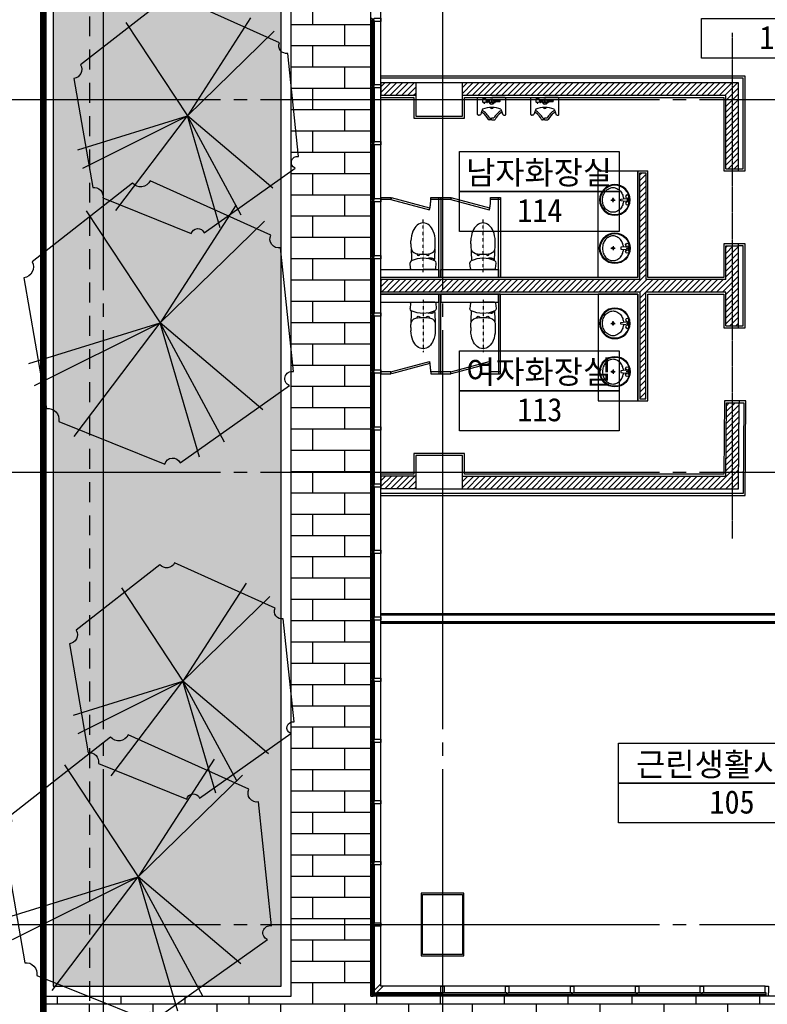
# Model space of a CAD drawing. Header units: millimetres. Extents: x 3445018 to 4174071, y -6064565 to -5122887.
# Tile 149 of 192: x 3772180 to 3783418, y -5242513 to -5227713. Entities that reach past the tile are written whole.
import ezdxf
from ezdxf.enums import TextEntityAlignment as Align

# ---------------------------------------------------------------- set-up
doc = ezdxf.new("R2010")
doc.units = ezdxf.units.MM
doc.header["$MEASUREMENT"] = 0
for name, pattern in [('ACAD_ISO05W100', [34, 24, -3, 0.5, -3, 0.5, -3]), ('CEN', [66, 60, -2, 2, -2]), ('DASHDOT', [22, 20, -1, 0, -1]), ('DASHDOT2', [0.5, 0.25, -0.125, 0, -0.125]), ('HID', [5, 3, -2])]:
    doc.linetypes.add(name, pattern=pattern)
doc.layers.get('0').update_dxf_attribs({"linetype": 'CONTINUOUS'})
for name, color, linetype in [('-TOIL', 251, 'CONTINUOUS'), ('0-F-BATH', 6, 'CONTINUOUS'), ('A-WIN', 4, 'CONTINUOUS'), ('AA-FFXM-SANI', 7, 'CONTINUOUS'), ('CEN', 13, 'CEN'), ('CEN-1', 13, 'CEN'), ('door', 4, 'CONTINUOUS'), ('DS-F-BATH FUR', 4, 'CONTINUOUS'), ('F-DOOR', 4, 'CONTINUOUS'), ('FIN', 6, 'CONTINUOUS'), ('HA1', 8, 'CONTINUOUS'), ('HI', 4, 'HID'), ('PR', 3, 'ACAD_ISO05W100'), ('RBO', 1, 'CONTINUOUS'), ('TE2', 2, 'CONTINUOUS'), ('WA1', 2, 'CONTINUOUS'), ('WA2', 3, 'CONTINUOUS'), ('WA3', 7, 'CONTINUOUS'), ('WIN1', 4, 'CONTINUOUS'), ('WIN2', 9, 'CONTINUOUS')]:
    doc.layers.add(name, color=color, linetype=linetype)
doc.styles.add('돋움체', font='txt')

# ---------------------------------------------------------------- blocks, each defined once
blk = doc.blocks.new('rewa')
at = {"layer": 'DS-F-BATH FUR', "color": 6}
for p, q in [((-17980, -13277), (-17987, -13361)), ((-17965, -13263), (-17791, -13263)), ((-17617, -13263), (-17791, -13263)), ((-17602, -13277), (-17595, -13361)), ((-17973, -13647), (-17973, -13693)), ((-17608, -13647), (-17608, -13693))]:
    blk.add_line(p, q, dxfattribs=at)
at = {"layer": 'DS-F-BATH FUR', "color": 1, "linetype": 'DASHDOT2', "ltscale": 0.2}
blk.add_line((-17791, -13224), (-17791, -14017), dxfattribs=at)
at = {"layer": 'DS-F-BATH FUR', "color": 6}
for centre, radius, start, end in [((-17965, -13278), 15, 90, 175.5438), ((-17617, -13278), 15, 4.4562, 90), ((-17955, -13364), 32, 175.5438, 244.3291), ((-13971, -13637), 4000, 176.5255, 179.0748), ((-17791, -13023), 410, 244.3291, 270), ((-17923, -13401), 30, 177.5999, 267.48), ((-17929, -13531), 100, 82.3542, 87.48), ((-17896, -13113), 319, 266.3723, 273.1106), ((-17880, -13402), 30, 273.1106, 303.816), ((-17791, -13023), 410, 270, 295.6709), ((-21611, -13637), 4000, 0.9252, 3.4745), ((-17627, -13364), 32, 295.6709, 4.4562), ((-17883, -13593), 90, 102.3712, 179.2062), ((-13973, -13647), 4000, 179.2062, 180), ((-17791, -14013), 520, 77.6288, 102.3712), ((-17861, -13498), 22.5, 5.9653, 189.5013), ((-17721, -13498), 22.5, 350.4987, 174.0347), ((-17699, -13593), 90, 0.7938, 77.6288), ((-21608, -13647), 4000, 0, 0.7938), ((-17593, -13693), 380, 180, 202.6364), ((-17988, -13693), 380, 337.3636, 0), ((-17713, -13743), 250, 202.6364, 228.143), ((-17868, -13743), 250, 311.857, 337.3636), ((-17791, -13829), 134, 228.143, 311.857)]:
    blk.add_arc(centre, radius, start, end, dxfattribs=at)
blk = doc.blocks.new('A$C297C6AD3')
at = {"layer": '-TOIL'}
for p, q in [((-31, 1), (31, 1)), ((0, 31), (0, -31)), ((195, 21), (118, 14)), ((118, 14), (118, -14)), ((200, 29), (200, 26)), ((228, 29), (228, -29)), ((118, -14), (195, -21)), ((200, -26), (200, -29))]:
    blk.add_line(p, q, dxfattribs=at)
blk.add_lwpolyline([(157, 18, 0.064435), (146, 72, 0.091719), (112, 132, 0.103599), (59, 172, 0.113912), (0, 186, 0.113912), (-59, 172, 0.103599), (-112, 132, 0.091719), (-146, 72, 0.084785), (-158, 0, 0.084785), (-146, -72, 0.091719), (-112, -132, 0.103599), (-59, -172, 0.113912), (0, -186, 0.113912), (59, -172, 0.103599), (112, -132, 0.091719), (146, -72, 0.064435), (157, -18, 0.084785)], format="xyb", dxfattribs=at)
for centre, radius in [((28, 0), 230), ((28, 0), 220), ((0, 0), 15), ((214, 50), 25), ((214, 0), 8), ((214, -50), 25)]:
    blk.add_circle(centre, radius, dxfattribs=at)
for centre, start, end in [((194, 26), 275.3909, 0), ((194, -26), 0, 84.6091)]:
    blk.add_arc(centre, 5, start, end, dxfattribs=at)
blk = doc.blocks.new('평면도$0$A$C5F25755C')
at = {"layer": '-TOIL'}
for p, q in [((0, 223), (0, 0)), ((281, 235), (12, 235)), ((194, 153), (255, 174)), ((255, 174), (282, 184)), ((295, 202), (295, 222)), ((40, 27), (40, 44)), ((42, 57), (42, 69)), ((42, 69), (77, 69)), ((42, 57), (77, 57)), ((77, 43), (42, 43)), ((53, 12), (47, 0)), ((47, 0), (73, 0)), ((47, 0), (53, -11)), ((54, 69), (51, 137)), ((66, 12), (53, 12)), ((64, 69), (67, 137)), ((73, 0), (66, 12)), ((66, -11), (73, 0)), ((77, 69), (77, 57)), ((79, 44), (79, 27)), ((94, 37), (79, 37)), ((343, 34), (343, 0)), ((374, 0), (374, 42)), ((0, -223), (0, 0)), ((13, -101), (0, -88)), ((13, -147), (0, -159)), ((13, -106), (13, -101)), ((13, -141), (13, -106)), ((13, -141), (13, -147)), ((27, -106), (27, -141)), ((27, -140), (27, -106)), ((27, -106), (31, -106)), ((42, -146), (27, -140)), ((40, -50), (40, -26)), ((42, -50), (40, -50)), ((42, -71), (42, -50)), ((77, -50), (42, -50)), ((42, -71), (77, -71)), ((42, -95), (42, -85)), ((77, -85), (42, -85)), ((78, -146), (42, -146)), ((53, -11), (66, -11)), ((77, -50), (79, -50)), ((77, -50), (77, -71)), ((77, -85), (77, -104)), ((78, -146), (78, -105)), ((78, -105), (83, -110)), ((83, -139), (78, -146)), ((79, -50), (79, -26)), ((79, -37), (94, -37)), ((83, -110), (83, -139)), ((93, -117), (83, -117)), ((83, -132), (93, -132)), ((93, -132), (93, -117)), ((194, -153), (255, -174)), ((343, -34), (343, 0)), ((374, 0), (374, -42)), ((281, -235), (12, -235)), ((255, -174), (282, -184)), ((295, -202), (295, -222))]:
    blk.add_line(p, q, dxfattribs=at)
blk.add_circle((60, 0), 33, dxfattribs=at)
for centre, radius, start, end in [((12, 223), 12, 90, 180), ((281, 165), 27.9, 159.9216, 205.6297), ((282, 222), 13, 0, 94.2422), ((276, 202), 19.3, 289.1079, 359.2168), ((42, 50), 7, 90, 270), ((36, 40), 16.6, 76.0432, 82.5006), ((36, 61), 16.6, 277.4994, 283.9568), ((37, 45), 11.2, 59.0362, 76.0432), ((37, 56), 11.2, 283.9568, 300.9638), ((39, 48), 7.36, 34.6195, 59.0362), ((39, 52), 7.36, 300.9638, 325.3805), ((42, 50), 3.72, 0, 34.6195), ((42, 50), 3.72, 325.3805, 0), ((53, 50), 3.72, 145.3805, 180), ((53, 50), 3.72, 180, 214.6195), ((56, 48), 7.36, 120.9638, 145.3805), ((56, 52), 7.36, 214.6195, 239.0362), ((62, 121), 19.7, 98.0272, 123.0849), ((58, 45), 11.2, 103.9568, 120.9638), ((58, 56), 11.2, 239.0362, 256.0432), ((59, 40), 16.6, 90, 103.9568), ((59, 61), 16.6, 256.0432, 270), ((56, 121), 19.7, 56.9151, 81.9728), ((59, 40), 16.6, 76.0432, 90), ((59, 61), 16.6, 270, 283.9568), ((60, 45), 11.2, 59.0362, 76.0432), ((60, 56), 11.2, 283.9568, 300.9638), ((62, 48), 7.36, 34.6195, 59.0362), ((62, 52), 7.36, 300.9638, 325.3805), ((65, 50), 3.72, 0, 34.6195), ((65, 50), 3.72, 325.3805, 0), ((76, 50), 3.72, 145.3805, 180), ((76, 50), 3.72, 180, 214.6195), ((79, 48), 7.36, 120.9638, 145.3805), ((79, 52), 7.36, 214.6195, 239.0362), ((81, 45), 11.2, 103.9568, 120.9638), ((81, 56), 11.2, 239.0362, 256.0432), ((77, 50), 7, 270, 90), ((82, 40), 16.6, 94.5225, 103.9568), ((82, 61), 16.6, 256.0432, 265.4775), ((65, 0), 47, 308.0888, 51.9112), ((518, 12), 353, 156.3901, 181.8729), ((149, 0), 22, 314.1864, 45.8136), ((518, -12), 353, 178.1271, 203.6099), ((149, 0), 32, 299.3495, 60.6505), ((519, 335), 349, 209.8739, 239.6798), ((482, 301), 270, 213.2087, 245.0015), ((355, 42), 19.1, 0, 47.2682), ((20, -106), 7, 0, 180), ((20, -141), 7, 180, 0), ((31, -95), 11, 270, 0), ((42, -78), 7, 90, 270), ((36, -88), 16.6, 76.0432, 82.5006), ((36, -67), 16.6, 277.4994, 283.9568), ((37, -83), 11.2, 59.0362, 76.0432), ((37, -72), 11.2, 283.9568, 300.9638), ((39, -80), 7.36, 34.6195, 59.0362), ((39, -76), 7.36, 300.9638, 325.3805), ((42, -78), 3.72, 0, 34.6195), ((42, -78), 3.72, 325.3805, 0), ((53, -78), 3.72, 145.3805, 180), ((53, -78), 3.72, 180, 214.6195), ((56, -80), 7.36, 120.9638, 145.3805), ((56, -76), 7.36, 214.6195, 239.0362), ((58, -83), 11.2, 103.9568, 120.9638), ((58, -72), 11.2, 239.0362, 256.0432), ((59, -88), 16.6, 90, 103.9568), ((59, -67), 16.6, 256.0432, 270), ((59, -88), 16.6, 76.0432, 90), ((59, -67), 16.6, 270, 283.9568), ((60, -83), 11.2, 59.0362, 76.0432), ((60, -72), 11.2, 283.9568, 300.9638), ((62, -80), 7.36, 34.6195, 59.0362), ((62, -76), 7.36, 300.9638, 325.3805), ((65, -78), 3.72, 0, 34.6195), ((65, -78), 3.72, 325.3805, 0), ((76, -78), 3.72, 145.3805, 180), ((76, -78), 3.72, 180, 214.6195), ((79, -80), 7.36, 120.9638, 145.3805), ((79, -76), 7.36, 214.6195, 239.0362), ((81, -83), 11.2, 103.9568, 120.9638), ((81, -72), 11.2, 239.0362, 256.0432), ((77, -78), 7, 270, 90), ((82, -88), 16.6, 94.5225, 103.9568), ((82, -67), 16.6, 256.0432, 265.4775), ((519, -335), 349, 120.3215, 150.2591), ((281, -165), 27.9, 154.3703, 200.0784), ((482, -301), 270, 114.9985, 146.7913), ((355, -42), 19.1, 312.7318, 0), ((12, -223), 12, 180, 270), ((282, -222), 13, 265.7578, 0), ((276, -202), 19.3, 0.7832, 70.8921)]:
    blk.add_arc(centre, radius, start, end, dxfattribs=at)
blk = doc.blocks.new('CW-1')
at = {"layer": 'door'}
for points in [[(704860, -1026992), (704879, -1026992), (704879, -1026980), (704829, -1026980), (704829, -1026992), (704848, -1026992)], [(704848, -1027028), (704829, -1027028), (704829, -1027130), (704879, -1027130), (704879, -1027028), (704860, -1027028)], [(704848, -1026992), (704848, -1027028)], [(704860, -1026992), (704860, -1027028)]]:
    blk.add_lwpolyline(points, dxfattribs=at)
blk = doc.blocks.new('CW-2')
at = {"layer": 'WIN1'}
blk.add_lwpolyline([(705467, -982124), (705441, -982124), (705477, -982160), (705503, -982160), (705605, -982262), (705570, -982262), (705570, -982297), (705468, -982195), (705468, -982168), (705432, -982132), (705432, -982159), (705420, -982147), (705420, -982112), (705455, -982112), (705467, -982124)], dxfattribs=at)
blk = doc.blocks.new('CW-3')
at = {"layer": 'door'}
for points in [[(723064, -1003919), (723045, -1003919), (723045, -1003817), (723095, -1003817), (723095, -1003919), (723095, -1003919)], [(723095, -1003955), (723095, -1003955), (723095, -1003967), (723045, -1003967), (723045, -1003955), (723064, -1003955)], [(723064, -1003955), (723064, -1003919)], [(723095, -1003955), (723095, -1003919)]]:
    blk.add_lwpolyline(points, dxfattribs=at)
blk = doc.blocks.new('청단풍_2')
at = {"color": 244}
for p in [(-0.2569, 0.39), (0.2642, 0.4102), (0.3628, 0.3538), (-0.4569, -0.1413), (-0.4372, -0.2178), (-0.2992, -0.3949), (0.1374, -0.4673), (0.2247, -0.415), (0.3571, -0.3023)]:
    blk.add_line(p, (0, 0), dxfattribs=at)
blk.add_lwpolyline([(0.4191, 0.2612, -0.619265), (0.3853, 0.3055), (-0.0344, 0.4947, -0.546637), (-0.0964, 0.4866), (-0.4457, 0.2129, -0.535549), (-0.4738, 0.1566), (-0.395, -0.2983, -0.500177), (-0.3527, -0.3426), (0.0163, -0.4915, -0.719746), (0.0698, -0.4875), (0.4501, -0.2178, -0.913641), (0.4642, -0.1695)], format="xyb", close=True)

msp = doc.modelspace()

# ---------------------------------------------------------------- hatches: boundary and pattern name
at = {"layer": 'HA1', "ltscale": 1000}
h = msp.add_hatch(dxfattribs=at)
h.set_pattern_fill('AR-BRSTD', color=256, scale=120)
h.set_pattern_definition([(0, (2862666.85, -4093561.58), (0, 320.04), []), (90, (2862666.85, -4093561.6), (-480, 320.04), [320.04, -320.04])])
h.paths.add_polyline_path([(3778334.29, -5217262.953), (3772534.29, -5217262.953), (3772534.29, -5221037.953), (3776259.29, -5221037.953), (3776259.29, -5242387.953), (3772534.29, -5242387.953), (3772534.29, -5247162.953), (3815734.29, -5247162.953), (3815734.29, -5217262.953), (3802234.29, -5217262.953)])
h.paths.add_polyline_path([(3810809.29, -5221037.953), (3810809.29, -5242387.953), (3792209.289, -5242387.953), (3790718.744, -5242387.953), (3789234.29, -5242387.953), (3777459.29, -5242387.953), (3777459.29, -5221037.953)], flags=16)
h.paths.add_polyline_path([(3786634.29, -5221662.953), (3786634.29, -5222562.953), (3786034.29, -5222562.953), (3786034.29, -5221662.953)], flags=0)
h.paths.add_polyline_path([(3793834.29, -5221662.953), (3794434.29, -5221662.953), (3794434.29, -5222562.953), (3793934.29, -5222562.953), (3793934.29, -5226662.953), (3794434.29, -5226662.953), (3794434.29, -5226762.953), (3793834.29, -5226762.953), (3793834.29, -5222562.953)], flags=0)
h.paths.add_polyline_path([(3778834.29, -5221662.953), (3778834.29, -5222562.953), (3778234.29, -5222562.953), (3778234.29, -5221662.953)], flags=0)
h.paths.add_polyline_path([(3785084.29, -5228562.953), (3789334.29, -5228562.953), (3789334.29, -5229562.953), (3789234.29, -5229562.953), (3789134.29, -5229562.953), (3789134.29, -5230862.953), (3789234.29, -5230862.953), (3789334.29, -5230862.953), (3789334.29, -5232562.953), (3789234.29, -5232562.953), (3789134.29, -5232562.953), (3789134.29, -5233862.953), (3789234.29, -5233862.953), (3789334.29, -5233862.953), (3789334.29, -5234862.953), (3785084.29, -5234862.953)], flags=0)
h.paths.add_polyline_path([(3789304.29, -5228592.953), (3789304.29, -5229532.953), (3789234.29, -5229532.953), (3789234.29, -5228662.953), (3786534.29, -5228662.953), (3786534.29, -5234762.953), (3789234.29, -5234762.953), (3789234.29, -5233892.953), (3789304.29, -5233892.953), (3789304.29, -5234832.953), (3784864.29, -5234832.953), (3784864.29, -5231942.953), (3784934.29, -5231942.953), (3784934.29, -5234762.953), (3786534.29, -5234762.953), (3786534.29, -5228662.953), (3784934.29, -5228662.953), (3784934.29, -5231132.953), (3784864.29, -5231132.953), (3784864.29, -5228592.953)], flags=0)
h.paths.add_polyline_path([(3782889.29, -5228562.953), (3782934.29, -5228562.953), (3783084.29, -5228562.953), (3783084.29, -5229982.953), (3782984.29, -5229982.953), (3782889.29, -5229982.953), (3782889.29, -5231082.953), (3782984.29, -5231082.953), (3783084.29, -5231082.953), (3783084.29, -5232342.953), (3782984.29, -5232342.953), (3782889.29, -5232342.953), (3782889.29, -5233442.953), (3782993.332, -5233442.953), (3783093.332, -5233442.953), (3783084.29, -5234862.953), (3782889.29, -5234862.953), (3782889.29, -5234762.953), (3778834.29, -5234762.953), (3778134.29, -5234762.953), (3778134.29, -5234262.953), (3778834.29, -5234262.953), (3778834.29, -5234572.953), (3782794.29, -5234572.953), (3782803.332, -5233472.953), (3782889.29, -5233472.953), (3782889.29, -5232342.953), (3782764.29, -5232342.953), (3782764.29, -5231837.953), (3781624.29, -5231837.953), (3781624.29, -5233442.953), (3781474.29, -5233442.953), (3780874.29, -5233442.953), (3780874.29, -5231837.953), (3779409.29, -5231837.953), (3779409.29, -5233037.953), (3779379.29, -5233037.953), (3779259.29, -5233037.953), (3779259.29, -5233007.953, 0.052994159), (3779245.885, -5232881.833), (3778667.054, -5233036.931), (3778659.29, -5233007.953), (3778659.29, -5233037.953), (3778509.29, -5233037.953), (3778359.29, -5233037.953), (3778359.29, -5233007.953, 0.052994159), (3778345.885, -5232881.833), (3777767.054, -5233036.931), (3777759.29, -5233007.953), (3778338.845, -5232852.661), (3778346.61, -5232881.639), (3778345.885, -5232881.833, -0.052994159), (3778359.29, -5233007.953), (3778479.29, -5233007.953), (3778479.29, -5231837.953), (3781474.29, -5231837.953), (3781474.29, -5233442.953), (3781624.29, -5233442.953), (3781624.29, -5231837.953), (3782764.29, -5231837.953), (3782764.29, -5232342.953), (3782889.29, -5232342.953), (3782889.29, -5231082.953), (3782764.29, -5231082.953), (3782764.29, -5231587.953), (3781624.29, -5231587.953), (3781624.29, -5229982.953), (3781474.29, -5229982.953), (3781474.29, -5231587.953), (3778479.29, -5231587.953), (3778479.29, -5231467.953), (3778479.29, -5230417.953), (3778359.29, -5230417.953, -0.052994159), (3778345.885, -5230544.072), (3778346.61, -5230544.266), (3778338.845, -5230573.244), (3777759.29, -5230417.953), (3777609.29, -5230417.953), (3777609.29, -5230387.953), (3777759.29, -5230387.953), (3777759.29, -5230417.953), (3777767.054, -5230388.975), (3778345.885, -5230544.072, 0.052994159), (3778359.29, -5230417.953), (3778359.29, -5230387.953), (3778509.29, -5230387.953), (3778659.29, -5230387.953), (3778659.29, -5230417.953), (3778667.054, -5230388.975), (3779245.885, -5230544.072, 0.052994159), (3779259.29, -5230417.953), (3779259.29, -5230387.953), (3779409.29, -5230387.953), (3779409.29, -5230417.953), (3779409.29, -5231587.953), (3780874.29, -5231587.953), (3780874.29, -5229982.953), (3781474.29, -5229982.953), (3781624.29, -5229982.953), (3781624.29, -5231587.953), (3782764.29, -5231587.953), (3782764.29, -5231082.953), (3782889.29, -5231082.953), (3782889.29, -5229952.953), (3782794.29, -5229952.953), (3782794.29, -5228852.953), (3778834.29, -5228852.953), (3778834.29, -5229162.953), (3778134.29, -5229162.953), (3778134.29, -5228662.953), (3778834.29, -5228662.953), (3782889.29, -5228662.953)], flags=0)
h.paths.add_polyline_path([(3792384.29, -5228562.953), (3795384.29, -5228562.953), (3795384.29, -5231162.953), (3798884.29, -5231162.953), (3798884.29, -5231062.953), (3799334.542, -5231062.953), (3799334.542, -5231162.953), (3795384.29, -5231162.953), (3795384.29, -5234862.953), (3792384.29, -5234862.953)], flags=0)
h.paths.add_polyline_path([(3795854.29, -5228592.953), (3795854.29, -5228662.953), (3792584.29, -5228662.953), (3792584.29, -5234762.953), (3795954.29, -5234762.953), (3795954.29, -5234832.953), (3792414.29, -5234832.953), (3792414.29, -5228592.953)], flags=0)
h.paths.add_polyline_path([(3782984.29, -5231112.953), (3783054.29, -5231112.953), (3783054.29, -5232312.953), (3782984.29, -5232312.953)], flags=0)
h.paths.add_polyline_path([(3789234.29, -5230892.953), (3789304.29, -5230892.953), (3789304.29, -5232532.953), (3789234.29, -5232532.953)], flags=0)
h.paths.add_polyline_path([(3779379.29, -5231467.953), (3779379.29, -5231587.953), (3778509.29, -5231587.953), (3778509.29, -5231467.953)], flags=0)
h.paths.add_polyline_path([(3796914.29, -5228592.953), (3799554.29, -5228592.953), (3799554.29, -5228662.953), (3796914.29, -5228662.953)], flags=0)
h.paths.add_polyline_path([(3801634.29, -5221662.953), (3802234.29, -5221662.953), (3802234.29, -5222562.953), (3801634.29, -5222562.953)], flags=0)
h.paths.add_polyline_path([(3800614.29, -5228592.953), (3802154.29, -5228592.953), (3802154.29, -5228662.953), (3801584.29, -5228662.953), (3801584.29, -5234762.953), (3803184.29, -5234762.953), (3803184.29, -5228662.953), (3802964.29, -5228662.953), (3802964.29, -5228592.953), (3803404.29, -5228592.953), (3803404.29, -5234832.953), (3796764.29, -5234832.953), (3796764.29, -5234762.953), (3801584.29, -5234762.953), (3801584.29, -5228662.953), (3800614.29, -5228662.953)], flags=0)
h.paths.add_polyline_path([(3793834.29, -5236662.953), (3794434.29, -5236662.953), (3794434.29, -5236762.953), (3793934.29, -5236762.953), (3793934.29, -5240862.953), (3794434.29, -5240862.953), (3794434.29, -5241762.953), (3793834.29, -5241762.953), (3793834.29, -5240862.953)], flags=0)
h.paths.add_polyline_path([(3786634.29, -5240862.953), (3786634.29, -5241762.953), (3786034.29, -5241762.953), (3786034.29, -5240862.953)], flags=0)
h.paths.add_polyline_path([(3778834.29, -5240862.953), (3778834.29, -5241762.953), (3778234.29, -5241762.953), (3778234.29, -5240862.953)], flags=0)
h.paths.add_polyline_path([(3809434.29, -5221662.953), (3810034.29, -5221662.953), (3810034.29, -5222562.953), (3809434.29, -5222562.953)], flags=0)
h.paths.add_polyline_path([(3809434.29, -5228662.953), (3810134.29, -5228662.953), (3810134.29, -5229162.953), (3809434.29, -5229162.953)], flags=0)
h.paths.add_polyline_path([(3801634.29, -5240862.953), (3802234.29, -5240862.953), (3802234.29, -5241762.953), (3801634.29, -5241762.953)], flags=0)
h.paths.add_polyline_path([(3809434.29, -5234262.953), (3810134.29, -5234262.953), (3810134.29, -5234762.953), (3809434.29, -5234762.953)], flags=0)
h.paths.add_polyline_path([(3809434.29, -5240862.953), (3810034.29, -5240862.953), (3810034.29, -5241762.953), (3809434.29, -5241762.953)], flags=0)
at = {"layer": 'HA1'}
h = msp.add_hatch(dxfattribs=at)
h.set_pattern_fill('AR-SAND', color=256, scale=150)
h.set_pattern_definition([(37.5, (2862666.85, -4093561.58), (-9.449004, 289.023565), [0, -228, 0, -255, 0, -243.75]), (7.5, (2862666.85, -4093561.58), (265.46651, 423.32191), [0, -123, 0, -205.5, 0, -78.75]), (327.5, (2862482.35, -4093561.58), (467.12128, 0.84886), [0, -75, 0, -270, 0, -352.5]), (317.5, (2862482.35, -4093561.58), (450.91899, 131.65133), [0, -37.5, 0, -177, 0, -202.5])])
h.paths.add_polyline_path([(3772684.29, -5242237.953), (3776109.29, -5242237.953), (3776109.29, -5221187.953), (3772684.29, -5221187.953)])
at = {"layer": 'HA1', "ltscale": 200}
h = msp.add_hatch(dxfattribs=at)
h.set_pattern_fill('ANSI31', color=256, scale=500)
h.paths.add_polyline_path([(3782984.29, -5231112.953), (3782794.29, -5231112.953), (3782794.29, -5231617.953), (3781594.29, -5231617.953), (3781594.29, -5230012.953), (3781504.29, -5230012.953), (3781504.29, -5231617.953), (3777609.29, -5231617.953), (3777609.29, -5231807.953), (3781504.29, -5231807.953), (3781504.29, -5233412.953), (3781594.29, -5233412.953), (3781594.29, -5231807.953), (3782794.29, -5231807.953), (3782794.29, -5232312.953), (3782984.29, -5232312.953)])
h.paths.add_polyline_path([(3778134.29, -5228662.953), (3777609.29, -5228662.953), (3777609.29, -5228852.953), (3778134.29, -5228852.953)])
h.paths.add_polyline_path([(3782984.29, -5228662.953), (3782934.29, -5228662.953), (3778834.29, -5228662.953), (3778834.29, -5228852.953), (3782794.29, -5228852.953), (3782794.29, -5229952.953), (3782984.29, -5229952.953)])
h.paths.add_polyline_path([(3778134.29, -5234572.953), (3777609.29, -5234572.953), (3777609.29, -5234762.953), (3778134.29, -5234762.953)])
h.paths.add_polyline_path([(3782993.332, -5233472.953), (3782803.332, -5233472.953), (3782794.29, -5234572.953), (3778834.29, -5234572.953), (3778834.29, -5234762.953), (3782984.29, -5234762.953)])

# ---------------------------------------------------------------- linework, layer by layer
at = {"layer": '-TOIL'}
for points in [[(3780874.29, -5231587.953), (3780874.29, -5229982.953), (3781474.29, -5229982.953), (3781474.29, -5231587.953)], [(3780874.29, -5231837.953), (3780874.29, -5233442.953), (3781474.29, -5233442.953), (3781474.29, -5231837.953)]]:
    msp.add_lwpolyline(points, close=True, dxfattribs=at)
at = {"layer": '0-F-BATH'}
for points in [[(3777609.29, -5231467.953), (3778479.29, -5231467.953), (3778479.29, -5231587.953), (3777609.29, -5231587.953)], [(3777609.29, -5231957.953), (3778479.29, -5231957.953), (3778479.29, -5231837.953), (3777609.29, -5231837.953)]]:
    msp.add_lwpolyline(points, dxfattribs=at)
for points in [[(3779379.29, -5231467.953), (3779379.29, -5231587.953), (3778509.29, -5231587.953), (3778509.29, -5231467.953)], [(3779379.29, -5231957.953), (3779379.29, -5231837.953), (3778509.29, -5231837.953), (3778509.29, -5231957.953)]]:
    msp.add_lwpolyline(points, close=True, dxfattribs=at)
at = {"layer": 'A-WIN'}
for points in [[(3777609.29, -5230387.953), (3777759.29, -5230387.953), (3777759.29, -5230417.953), (3777609.29, -5230417.953)], [(3778346.61, -5230544.266), (3777767.054, -5230388.975), (3777759.29, -5230417.953), (3778338.845, -5230573.244)], [(3778359.29, -5230387.953), (3778509.29, -5230387.953), (3778509.29, -5230417.953), (3778359.29, -5230417.953)], [(3778479.29, -5231587.953), (3778479.29, -5230387.953), (3778509.29, -5230387.953), (3778509.29, -5231587.953)], [(3778509.29, -5230387.953), (3778659.29, -5230387.953), (3778659.29, -5230417.953), (3778509.29, -5230417.953)], [(3779246.61, -5230544.266), (3778667.054, -5230388.975), (3778659.29, -5230417.953), (3779238.845, -5230573.244)], [(3779259.29, -5230387.953), (3779409.29, -5230387.953), (3779409.29, -5230417.953), (3779259.29, -5230417.953)], [(3779379.29, -5231587.953), (3779379.29, -5230387.953), (3779409.29, -5230387.953), (3779409.29, -5231587.953)], [(3778479.29, -5231837.953), (3778479.29, -5233037.953), (3778509.29, -5233037.953), (3778509.29, -5231837.953)], [(3779379.29, -5231837.953), (3779379.29, -5233037.953), (3779409.29, -5233037.953), (3779409.29, -5231837.953)], [(3778346.61, -5232881.639), (3777767.054, -5233036.931), (3777759.29, -5233007.953), (3778338.845, -5232852.661)], [(3779246.61, -5232881.639), (3778667.054, -5233036.931), (3778659.29, -5233007.953), (3779238.845, -5232852.661)], [(3778359.29, -5233037.953), (3778509.29, -5233037.953), (3778509.29, -5233007.953), (3778359.29, -5233007.953)], [(3778509.29, -5233037.953), (3778659.29, -5233037.953), (3778659.29, -5233007.953), (3778509.29, -5233007.953)], [(3779259.29, -5233037.953), (3779409.29, -5233037.953), (3779409.29, -5233007.953), (3779259.29, -5233007.953)]]:
    msp.add_lwpolyline(points, close=True, dxfattribs=at)
msp.add_lwpolyline([(3777609.29, -5233037.953), (3777759.29, -5233037.953), (3777759.29, -5233007.953), (3777609.29, -5233007.953)], dxfattribs=at)
at = {"layer": 'CEN', "ltscale": 100}
for p, q in [((3773434.29, -5205977.477), (3773434.29, -5250325.917)), ((3778534.29, -5205977.477), (3778534.29, -5250325.917)), ((3769198.874, -5228912.953), (3820057.54, -5228912.953)), ((3769198.874, -5234512.953), (3820057.54, -5234512.953)), ((3769198.874, -5241312.953), (3820057.54, -5241312.953))]:
    msp.add_line(p, q, dxfattribs=at)
at = {"layer": 'CEN-1'}
msp.add_line((3782889.29, -5227912.953), (3782889.29, -5235512.953), dxfattribs=at)
at = {"layer": 'F-DOOR', "color": 1, "linetype": 'DASHDOT'}
for centre, start, end in [((3777759.29, -5230417.953), 345, 0), ((3778659.29, -5230417.953), 345, 0), ((3777759.29, -5233007.953), 0, 15), ((3778659.29, -5233007.953), 0, 15)]:
    msp.add_arc(centre, 600, start, end, dxfattribs=at)
at = {"layer": 'FIN'}
for p, q in [((3777609.29, -5228882.953), (3778104.29, -5228882.953)), ((3778104.29, -5228882.953), (3778104.29, -5229192.953)), ((3778864.29, -5229192.953), (3778864.29, -5228882.953)), ((3778864.29, -5228882.953), (3782764.29, -5228882.953)), ((3782764.29, -5228882.953), (3782764.29, -5229982.953)), ((3778104.29, -5229192.953), (3778864.29, -5229192.953)), ((3781474.29, -5231587.953), (3781474.29, -5229982.953)), ((3781474.29, -5229982.953), (3781624.29, -5229982.953)), ((3782764.29, -5229982.953), (3782984.29, -5229982.953)), ((3781474.29, -5233442.953), (3781624.29, -5233442.953)), ((3782773.332, -5233442.953), (3782764.29, -5234542.953)), ((3782993.332, -5233442.953), (3782773.332, -5233442.953)), ((3778864.29, -5234232.953), (3778104.29, -5234232.953)), ((3778104.29, -5234232.953), (3778104.29, -5234542.953)), ((3778864.29, -5234542.953), (3778864.29, -5234232.953)), ((3778104.29, -5234542.953), (3777609.29, -5234542.953)), ((3782764.29, -5234542.953), (3778864.29, -5234542.953))]:
    msp.add_line(p, q, dxfattribs=at)
for points in [[(3782984.29, -5229982.953), (3783084.29, -5229982.953), (3783084.29, -5228562.953), (3782934.29, -5228562.953), (3777609.29, -5228562.953)], [(3782984.29, -5231082.953), (3782764.29, -5231082.953), (3782764.29, -5231587.953), (3781624.29, -5231587.953), (3781624.29, -5229982.953)], [(3782984.29, -5232342.953), (3783084.29, -5232342.953), (3783084.29, -5231082.953), (3782984.29, -5231082.953)], [(3781474.29, -5231587.953), (3777609.29, -5231587.953)], [(3777609.29, -5231837.953), (3781474.29, -5231837.953), (3781474.29, -5233442.953)], [(3781624.29, -5233442.953), (3781624.29, -5231837.953), (3782764.29, -5231837.953), (3782764.29, -5232342.953), (3782984.29, -5232342.953)], [(3777609.29, -5234862.953), (3783084.29, -5234862.953), (3783093.332, -5233442.953), (3782993.332, -5233442.953)], [(3777609.29, -5236638.953), (3786454.29, -5236638.953), (3786454.29, -5236786.953), (3777609.29, -5236786.953)], [(3777609.29, -5236650.953), (3786454.29, -5236650.953)], [(3786454.29, -5236774.953), (3777609.29, -5236774.953)]]:
    msp.add_lwpolyline(points, dxfattribs=at)
at = {"layer": 'FIN', "color": 5}
for points in [[(3782984.29, -5229982.953), (3782984.29, -5229952.953), (3783054.29, -5229952.953), (3783054.29, -5228592.953), (3782934.29, -5228592.953), (3777609.29, -5228592.953)], [(3782984.29, -5232342.953), (3782984.29, -5232312.953), (3783054.29, -5232312.953), (3783054.29, -5231112.953), (3782984.29, -5231112.953), (3782984.29, -5231082.953)], [(3782993.332, -5233442.953), (3782993.332, -5233472.953), (3783063.332, -5233472.953), (3783054.29, -5234832.953), (3777609.29, -5234832.953)]]:
    msp.add_lwpolyline(points, dxfattribs=at)
at = {"layer": 'FIN'}
msp.add_lwpolyline([(3778214.289, -5241782.94), (3778854.289, -5241782.94), (3778854.289, -5240842.94), (3778214.289, -5240842.94)], close=True, dxfattribs=at)
at = {"layer": 'HA1'}
msp.add_lwpolyline([(3772534.29, -5242387.953), (3776259.29, -5242387.953), (3776259.29, -5221037.953), (3772534.29, -5221037.953), (3772534.29, -5242387.953)], dxfattribs=at)
at = {"layer": 'HA1', "ltscale": 1000}
msp.add_lwpolyline([(3790718.744, -5242387.953), (3789234.29, -5242387.953), (3777459.29, -5242387.953), (3777459.29, -5221037.953), (3810809.29, -5221037.953), (3810809.29, -5221037.953), (3810809.29, -5242387.953), (3792209.289, -5242387.953), (3790718.744, -5242387.953)], dxfattribs=at)
at = {"layer": 'HA1'}
msp.add_lwpolyline([(3772684.29, -5242237.953), (3776109.29, -5242237.953), (3776109.29, -5221187.953), (3772684.29, -5221187.953)], close=True, dxfattribs=at)
at = {"layer": 'HI', "ltscale": 100}
msp.add_lwpolyline([(3802234.29, -5216962.953), (3815034.29, -5216962.953), (3815034.29, -5246462.953), (3773234.29, -5246462.953), (3773234.29, -5216962.953), (3802234.29, -5216962.953)], dxfattribs=at)
at = {"layer": 'PR', "ltscale": 100, "const_width": 100}
msp.add_lwpolyline([(3772534.29, -5209862.953), (3815734.29, -5209862.953), (3815734.29, -5247162.953), (3772534.29, -5247162.953)], close=True, dxfattribs=at)
at = {"layer": 'RBO'}
for points in [[(3782430.928, -5228293.694), (3782430.928, -5227693.694), (3784830.928, -5227693.694), (3784830.928, -5228293.694)], [(3778792.09, -5230294.165), (3778792.09, -5229694.165), (3781192.09, -5229694.165), (3781192.09, -5230294.165)], [(3778792.09, -5230894.165), (3778792.09, -5230294.165), (3781192.09, -5230294.165), (3781192.09, -5230894.165)], [(3778792.09, -5233290.361), (3778792.09, -5232690.361), (3781192.09, -5232690.361), (3781192.09, -5233290.361)], [(3778792.09, -5233890.361), (3778792.09, -5233290.361), (3781192.09, -5233290.361), (3781192.09, -5233890.361)], [(3781182.046, -5239187.227), (3781182.046, -5238587.227), (3784582.046, -5238587.227), (3784582.046, -5239187.227)], [(3781182.046, -5239787.227), (3781182.046, -5239187.227), (3784582.046, -5239187.227), (3784582.046, -5239787.227)]]:
    msp.add_lwpolyline(points, close=True, dxfattribs=at)
at = {"layer": 'WA1'}
for points in [[(3778134.29, -5228662.953), (3778134.29, -5229162.953), (3778834.29, -5229162.953), (3778834.29, -5228662.953)], [(3778134.29, -5234262.953), (3778134.29, -5234762.953), (3778834.29, -5234762.953), (3778834.29, -5234262.953)], [(3778234.29, -5240862.953), (3778834.29, -5240862.953), (3778834.29, -5241762.953), (3778234.29, -5241762.953)]]:
    msp.add_lwpolyline(points, close=True, dxfattribs=at)
at = {"layer": 'WA2', "ltscale": 200}
for p, q in [((3777609.29, -5228662.953), (3777609.29, -5228852.953)), ((3777609.29, -5231617.953), (3777609.29, -5231807.953)), ((3777609.29, -5234572.953), (3777609.29, -5234762.953))]:
    msp.add_line(p, q, dxfattribs=at)
at = {"layer": 'WA2'}
for p, q in [((3781504.29, -5231617.953), (3781504.29, -5230012.953)), ((3781504.29, -5230012.953), (3781594.29, -5230012.953)), ((3781594.29, -5230012.953), (3781594.29, -5231617.953)), ((3782794.29, -5229952.953), (3782984.29, -5229952.953)), ((3782794.29, -5231112.953), (3782984.29, -5231112.953)), ((3781504.29, -5231617.953), (3777609.29, -5231617.953)), ((3782794.29, -5231617.953), (3781594.29, -5231617.953)), ((3781504.29, -5231807.953), (3777609.29, -5231807.953)), ((3781504.29, -5231807.953), (3781504.29, -5233412.953)), ((3782794.29, -5231807.953), (3781594.29, -5231807.953)), ((3781594.29, -5233412.953), (3781594.29, -5231807.953)), ((3782794.29, -5232312.953), (3782984.29, -5232312.953)), ((3781504.29, -5233412.953), (3781594.29, -5233412.953)), ((3782803.332, -5233472.953), (3782993.332, -5233472.953))]:
    msp.add_line(p, q, dxfattribs=at)
for points in [[(3778134.29, -5228662.953), (3777609.29, -5228662.953)], [(3782984.29, -5229952.953), (3782984.29, -5228662.953), (3782934.29, -5228662.953), (3778834.29, -5228662.953)], [(3778134.29, -5228852.953), (3777609.29, -5228852.953)], [(3782794.29, -5229952.953), (3782794.29, -5228852.953), (3778834.29, -5228852.953)], [(3782794.29, -5231617.953), (3782794.29, -5231112.953)], [(3782984.29, -5232312.953), (3782984.29, -5231112.953)], [(3782794.29, -5232312.953), (3782794.29, -5231807.953)], [(3778834.29, -5234762.953), (3782984.29, -5234762.953), (3782993.332, -5233472.953)], [(3778834.29, -5234572.953), (3782794.29, -5234572.953), (3782803.332, -5233472.953)], [(3778134.29, -5234572.953), (3777609.29, -5234572.953)], [(3778134.29, -5234762.953), (3777609.29, -5234762.953)]]:
    msp.add_lwpolyline(points, dxfattribs=at)
at = {"layer": 'WA3'}
for points in [[(3786454.29, -5236662.953), (3777609.29, -5236662.953)], [(3786454.29, -5236762.953), (3777609.29, -5236762.953)]]:
    msp.add_lwpolyline(points, dxfattribs=at)
at = {"layer": 'WIN1'}
for p, q in [((3777489.29, -5227718.953), (3777489.29, -5228706.953)), ((3777471.29, -5228687.953), (3777471.29, -5227737.953)), ((3777507.29, -5227737.953), (3777507.29, -5228687.953)), ((3777471.29, -5229545.096), (3777471.29, -5228737.953)), ((3777489.29, -5228718.953), (3777489.29, -5229564.095)), ((3777507.29, -5228737.953), (3777507.29, -5229545.095)), ((3777471.29, -5230402.239), (3777471.29, -5229595.096)), ((3777489.29, -5229576.095), (3777489.29, -5230421.238)), ((3777507.29, -5229595.095), (3777507.29, -5230402.238)), ((3777471.29, -5231259.381), (3777471.29, -5230452.239)), ((3777489.29, -5230433.238), (3777489.29, -5231278.381)), ((3777507.29, -5230452.238), (3777507.29, -5231259.381)), ((3777471.29, -5232116.524), (3777471.29, -5231309.381)), ((3777489.29, -5231290.381), (3777489.29, -5232135.524)), ((3777507.29, -5231309.381), (3777507.29, -5232116.524)), ((3777471.29, -5232973.667), (3777471.29, -5232166.524)), ((3777489.29, -5232147.524), (3777489.29, -5232992.667)), ((3777507.29, -5232166.524), (3777507.29, -5232973.667)), ((3777471.29, -5233830.81), (3777471.29, -5233023.667)), ((3777489.29, -5233004.667), (3777489.29, -5233849.81)), ((3777507.29, -5233023.667), (3777507.29, -5233830.81)), ((3777471.29, -5234687.953), (3777471.29, -5233880.81)), ((3777489.29, -5233861.81), (3777489.29, -5234706.953)), ((3777507.29, -5233880.81), (3777507.29, -5234687.953)), ((3777471.29, -5235687.953), (3777471.29, -5234737.953)), ((3777489.29, -5234718.953), (3777489.29, -5235706.953)), ((3777507.29, -5234737.953), (3777507.29, -5235687.953)), ((3777489.29, -5235718.953), (3777489.29, -5236706.953)), ((3777471.29, -5236687.953), (3777471.29, -5235737.953)), ((3777507.29, -5235737.953), (3777507.29, -5236687.953)), ((3777471.29, -5237607.953), (3777471.29, -5236737.953)), ((3777489.29, -5236718.953), (3777489.29, -5237626.953)), ((3777507.29, -5236737.953), (3777507.29, -5237607.953)), ((3777489.29, -5237638.953), (3777489.29, -5238546.953)), ((3777471.29, -5238527.953), (3777471.29, -5237657.953)), ((3777507.29, -5237657.953), (3777507.29, -5238527.953)), ((3777471.29, -5239447.953), (3777471.29, -5238577.953)), ((3777489.29, -5238558.953), (3777489.29, -5239466.953)), ((3777507.29, -5238577.953), (3777507.29, -5239447.953)), ((3777471.29, -5240367.953), (3777471.29, -5239497.953)), ((3777489.29, -5239478.953), (3777489.29, -5240386.953)), ((3777507.29, -5239497.953), (3777507.29, -5240367.953)), ((3777471.29, -5241287.953), (3777471.29, -5240417.953)), ((3777489.29, -5240398.953), (3777489.29, -5241306.953)), ((3777507.29, -5240417.953), (3777507.29, -5241287.953)), ((3777471.29, -5242340.597), (3777471.29, -5241337.953)), ((3777489.29, -5241318.953), (3777489.29, -5242349.468)), ((3777507.29, -5241337.953), (3777507.29, -5242304.597)), ((3778528.289, -5242357.953), (3777497.775, -5242357.953)), ((3777506.645, -5242375.953), (3778509.289, -5242375.953)), ((3778509.289, -5242339.953), (3777542.645, -5242339.953)), ((3778540.29, -5242357.953), (3779502.643, -5242357.953)), ((3779483.643, -5242339.953), (3778559.29, -5242339.953)), ((3778559.29, -5242375.953), (3779483.643, -5242375.953)), ((3779515.289, -5242357.953), (3780477.643, -5242357.953)), ((3780458.643, -5242339.953), (3779534.289, -5242339.953)), ((3779534.29, -5242375.953), (3780458.643, -5242375.953)), ((3780490.289, -5242357.953), (3781452.643, -5242357.953)), ((3781433.643, -5242339.953), (3780509.289, -5242339.953)), ((3780509.29, -5242375.953), (3781433.643, -5242375.953)), ((3781465.289, -5242357.953), (3782427.643, -5242357.953)), ((3782408.643, -5242339.953), (3781484.289, -5242339.953)), ((3781484.29, -5242375.953), (3782408.643, -5242375.953)), ((3782440.289, -5242357.953), (3783402.643, -5242357.953)), ((3783383.643, -5242339.953), (3782459.289, -5242339.953)), ((3782459.29, -5242375.953), (3783383.643, -5242375.953))]:
    msp.add_line(p, q, dxfattribs=at)
at = {"layer": 'WIN2'}
for points in [[(3783384.29, -5242387.953), (3777459.29, -5242387.953), (3777459.29, -5221037.953), (3783434.29, -5221037.953)], [(3783384.289, -5242237.953), (3777609.29, -5242237.953), (3777609.29, -5221187.953), (3783384.289, -5221187.953)]]:
    msp.add_lwpolyline(points, dxfattribs=at)

# ---------------------------------------------------------------- block references
at = {"layer": '-TOIL', "xscale": -1, "rotation": 180}
for p in [(3781098.786, -5230422.353), (3781098.786, -5232277.353)]:
    msp.add_blockref('A$C297C6AD3', p, dxfattribs=at)
at = {"layer": '-TOIL'}
for p in [(3781098.786, -5231148.552), (3781098.786, -5233003.552)]:
    msp.add_blockref('A$C297C6AD3', p, dxfattribs=at)
for p, xscale, yscale, zscale in [((3774700.356, -5229159.229), 3600, 3600, 3600), ((3774290.161, -5232270.139), 4320, 4320, 4320), ((3774632.767, -5237657.703), 3600, 3600, 3600), ((3773961.05, -5240599.053), 4320, 4320, 4320)]:
    msp.add_blockref('청단풍_2', p, dxfattribs=dict(xscale=xscale, yscale=yscale, zscale=zscale))
at = {"layer": 'AA-FFXM-SANI', "extrusion": (0, 0, -1), "xscale": -0.9000000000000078, "yscale": 0.9000000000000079, "zscale": -0.9000000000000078, "rotation": 89.99999999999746}
for p in [(-3779275.423, -5228882.953), (-3780075.423, -5228882.953)]:
    msp.add_blockref('평면도$0$A$C5F25755C', p, dxfattribs=at)
at = {"layer": 'DS-F-BATH FUR', "rotation": 179.9557011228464}
for p in [(3760443.25, -5244717.29), (3761343.25, -5244717.29)]:
    msp.add_blockref('rewa', p, dxfattribs=at)
at = {"layer": 'DS-F-BATH FUR', "xscale": -1, "rotation": 0.04429887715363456}
for p in [(3760443.25, -5218708.616), (3761343.25, -5218708.616)]:
    msp.add_blockref('rewa', p, dxfattribs=at)
at = {"layer": 'HA1', "xscale": -1, "rotation": 180}
msp.add_blockref('CW-2', (3072039.25, -6224499.942), dxfattribs=at)
at = {"layer": 'HA1'}
msp.add_blockref('CW-3', (3060339.25, -4238420.915), dxfattribs=at)
at = {"layer": 'WIN1', "xscale": -1}
for p, rotation in [((2750479.142, -4522859.391), 90), ((2750479.142, -4523859.391), 90), ((2750479.142, -4524716.533), 90), ((2750479.142, -4525573.676), 90), ((2750479.142, -4526430.819), 90), ((2750479.142, -4527287.962), 90), ((2750479.142, -4528145.105), 90), ((2750479.142, -4529002.248), 90), ((2750479.142, -4529859.391), 90), ((2750479.142, -4530859.391), 90), ((2750479.142, -4531859.391), 90), ((2750479.142, -4532779.391), 90), ((2750479.142, -4533699.391), 90), ((2750479.142, -4534619.391), 90), ((2750479.142, -4535539.391), 90), ((2750479.142, -4536459.391), 90), ((3073680.728, -6269368.1), 180), ((3074655.727, -6269368.1), 180), ((3075630.727, -6269368.1), 180), ((3076605.727, -6269368.1), 180), ((3077580.727, -6269368.1), 180)]:
    msp.add_blockref('CW-1', p, dxfattribs=dict(at, rotation=rotation))

# ---------------------------------------------------------------- texts
at = {"layer": 'TE2', "style": '돋움체'}
for s, p in [('112', (3783637.22, -5227980.172)), ('남자화장실', (3779987.959, -5230008.001)), ('114', (3779998.382, -5230580.643)), ('여자화장실', (3779987.959, -5233004.198)), ('113', (3779998.382, -5233576.84)), ('근린생활시설5', (3782877.915, -5238901.064)), ('105', (3782888.338, -5239473.706))]:
    msp.add_text(s, height=350, dxfattribs=at).set_placement(p, align=Align.MIDDLE)

doc.saveas('drawing.dxf')
